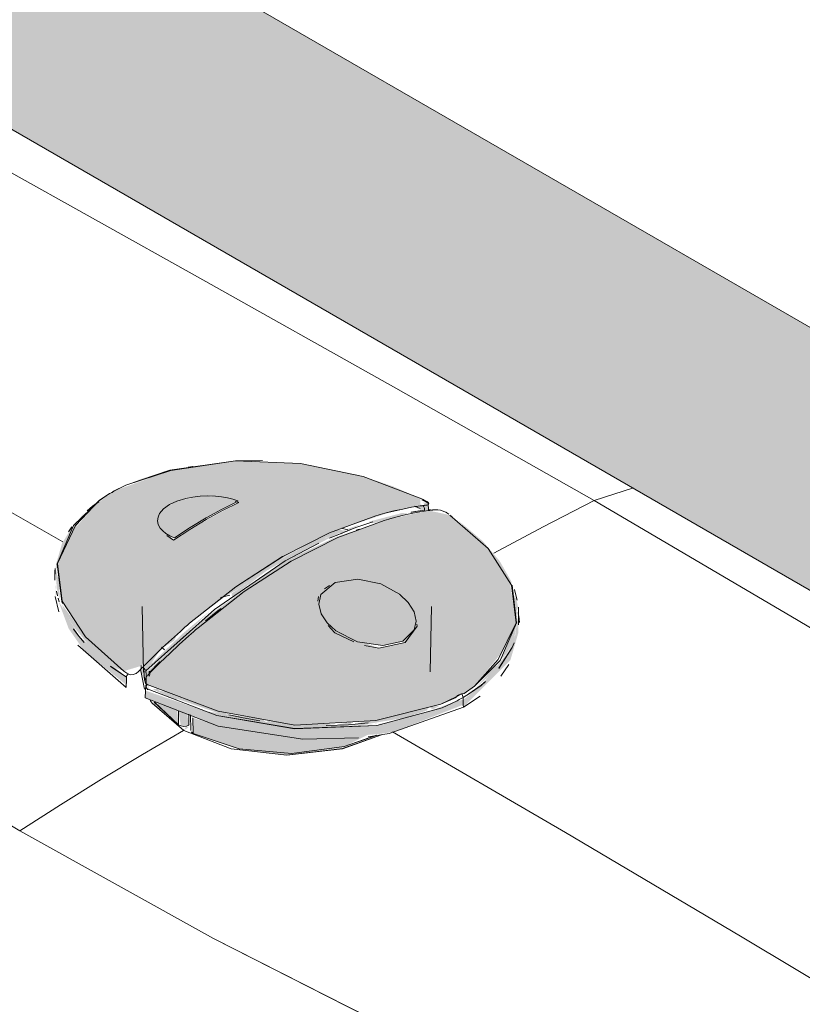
# Model space of a CAD drawing. Header units: millimetres. Extents: x -5352 to 6018, y -8027 to 2580.
# Tile 44 of 82: x 4816 to 4926, y -6013 to -5875. Entities that reach past the tile are written whole.
import ezdxf

# ---------------------------------------------------------------- set-up
doc = ezdxf.new("R2010")
doc.units = ezdxf.units.MM
doc.layers.add('A-WALL-PATT', color=7, linetype='Continuous', lineweight=5)
doc.layers.add('P-SANR-FIXT', color=7, linetype='Continuous', lineweight=5)

# ---------------------------------------------------------------- blocks, each defined once
blk = doc.blocks.new('BARRA DE APOIO EM AÇO INOX 70cm - 2310_E_070_BR_Branco-V2-ISO_BANHEIRO')
at = {"layer": 'P-SANR-FIXT', "true_color": 0xf4f4f4}
for points in [[(6705.07, -6003.57), (6705.93, -5998.07), (6708.39, -5992.42), (6712.06, -5987.47), (6716.39, -5983.97), (6720.72, -5982.47), (6723.77, -5982.82), (6298.71, -5737.41), (6295.04, -5736.7), (6290.71, -5738.21), (6286.38, -5741.7), (6282.71, -5746.65), (6280.25, -5752.31), (6279.39, -5757.8), (6702.21, -6001.92)], [(6708.39, -6010.89), (6705.93, -6008.07), (6705.07, -6003.57), (6279.39, -5757.8), (6280.25, -5762.31), (6282.71, -5765.13), (6706.31, -6009.69)]]:
    blk.add_hatch(color=7, dxfattribs=at).paths.add_polyline_path(points)
at = {"layer": 'P-SANR-FIXT'}
for p, q in [((6724.39, -5983.18), (6298.71, -5737.41)), ((6282.71, -5765.13), (6708.39, -6010.89))]:
    blk.add_line(p, q, dxfattribs=at)
blk = doc.blocks.new('Deca_Caixa acoplada com acionamento Duo_Cx_ Acoplada Univ_ Compet_CDC_00F - CDC_00F_17_Branco-2802808-ISO_BANHEIRO')
at = {"layer": 'P-SANR-FIXT', "true_color": 0xf4f4f4}
h = blk.add_hatch(color=7, dxfattribs=at)
h.paths.add_polyline_path([(6514.99, -5966.22), (6518, -5965.32), (6524.24, -5959.49), (6533.02, -5952.91), (6539.33, -5949.11), (6545.38, -5946.24), (6552.93, -5943.72), (6556.63, -5943.02), (6556.63, -5941.96), (6548.54, -5938.88), (6539.83, -5937.06), (6530.7, -5936.67), (6521.58, -5938.06), (6513.56, -5940.93), (6510.78, -5943.05), (6507.83, -5946.58), (6505.67, -5951.12), (6506.33, -5956.39), (6509.63, -5961.41), (6512.64, -5964.11)])
h.paths.add_polyline_path([(6521.98, -5947.83), (6519.77, -5944.81), (6520.02, -5944.07), (6521.41, -5942.83), (6523.73, -5941.95), (6526.81, -5941.61), (6530.32, -5942.08), (6531.02, -5942.59), (6524.27, -5946.32), (6522.49, -5947.49)])
h = blk.add_hatch(color=7, dxfattribs=at)
h.paths.add_polyline_path([(6556.75, -5942), (6552.74, -5940.24), (6547.95, -5938.67), (6541.04, -5937.25), (6544.23, -5937.98), (6550.48, -5939.61), (6556.63, -5941.96)])
h.paths.add_polyline_path([(6516.41, -5939.72), (6524.02, -5937.62), (6520.75, -5938.15), (6517.11, -5939.34)])
h.paths.add_polyline_path([(6536.46, -5936.91), (6532.76, -5936.68), (6535.26, -5936.86)])
for points in [[(6522.1, -5947.49), (6528.81, -5943.45), (6531.02, -5942.32), (6528.73, -5941.74), (6525.74, -5941.65), (6522.45, -5942.34), (6520.59, -5943.4), (6519.8, -5944.58), (6519.84, -5945.62), (6520.92, -5946.87), (6521.47, -5947.2)], [(6551.37, -5962.64), (6554.17, -5961.99), (6555.8, -5960.44), (6556.07, -5959.22), (6555.77, -5957.87), (6554.96, -5956.57), (6553.15, -5955.09), (6551.08, -5953.97), (6547.89, -5953.29), (6544.67, -5953.76), (6542.68, -5955.47), (6542.4, -5956.81), (6542.74, -5958.16), (6543.57, -5959.42), (6544.78, -5960.55), (6548.54, -5962.22)], [(6546.51, -5961.52), (6546.31, -5961.33), (6544.45, -5960.55), (6544.78, -5960.92), (6546.31, -5961.45)], [(6518.56, -5967.13), (6518.84, -5966.31), (6518.57, -5966.92)], [(6540.13, -5975.76), (6550.56, -5975.09), (6553.01, -5974.72), (6562.69, -5970.94), (6562.67, -5970.26), (6561.84, -5970.37), (6557.91, -5971.87), (6550.56, -5973.88), (6537.32, -5974.03), (6526.47, -5971.86), (6518.04, -5968.96), (6518.04, -5970.01), (6528.25, -5973.93), (6538.98, -5975.59)]]:
    blk.add_hatch(color=7, dxfattribs=at).paths.add_polyline_path(points)
h = blk.add_hatch(color=7, dxfattribs=at)
h.paths.add_polyline_path([(6557.23, -5943.76), (6557.8, -5943.62), (6557.77, -5942.96), (6556.67, -5942.84), (6556.56, -5943.03), (6555.8, -5943.21), (6557.23, -5943.66)])
h.paths.add_polyline_path([(6557.77, -5942.96), (6557.75, -5942.63), (6556.86, -5942.53)])
h = blk.add_hatch(color=7, dxfattribs=at)
h.paths.add_polyline_path([(6514.99, -5966.22), (6509.18, -5960.72), (6506.33, -5956.89), (6506.57, -5957.66), (6507.98, -5960.03), (6510.08, -5962.55), (6513.29, -5965.32), (6513.97, -5965.81)])
h.paths.add_polyline_path([(6505.97, -5956.18), (6505.95, -5953.76), (6505.4, -5951.84), (6505.58, -5954.6)])
h.paths.add_polyline_path([(6505.4, -5951.84), (6505.74, -5951.72), (6505.72, -5951.02), (6508.71, -5945.24), (6509.42, -5944), (6507.68, -5946.09), (6506.32, -5948.27), (6505.5, -5951.12)])
h = blk.add_hatch(color=7, dxfattribs=at)
h.paths.add_polyline_path([(6518.03, -5966.06), (6521.47, -5963.18), (6527.2, -5957.67), (6523.22, -5960.99), (6518.56, -5965.46)])
h.paths.add_polyline_path([(6520.45, -5962.92), (6522.04, -5961.98), (6522.41, -5961.28), (6521.47, -5961.97)])
h.paths.add_polyline_path([(6530.21, -5955.84), (6535, -5952.16), (6530.12, -5955.31)])
h.paths.add_polyline_path([(6532.38, -5953.33), (6533.41, -5952.91), (6533.02, -5952.91)])
h.paths.add_polyline_path([(6543.88, -5947.81), (6543.88, -5947.81), (6543.96, -5947.66)])
h.paths.add_polyline_path([(6538.91, -5950.16), (6545.55, -5946.65), (6542.36, -5947.92), (6539.89, -5949.3), (6538.49, -5950.08)])
h.paths.add_polyline_path([(6546.37, -5946.64), (6548.17, -5945.6), (6546.3, -5946.29)])
h.paths.add_polyline_path([(6550.02, -5945.44), (6554.95, -5944.1), (6554.11, -5944), (6549.41, -5945.23), (6550.02, -5945.44)])
h.paths.add_polyline_path([(6555.11, -5944.15), (6557.24, -5943.42), (6555.28, -5943.85), (6555.14, -5944.1)])
h = blk.add_hatch(color=7, dxfattribs=at)
h.paths.add_polyline_path([(6539.04, -5973.8), (6550.42, -5973.14), (6559.53, -5970.84), (6562.83, -5969.35), (6564.26, -5968.34), (6568.07, -5963.62), (6570.13, -5959.42), (6569.22, -5953.75), (6566.02, -5948.87), (6560.77, -5944.29), (6557.81, -5943.66), (6551.88, -5944.96), (6547.99, -5946.37), (6542.57, -5948.71), (6538.49, -5950.78), (6531.91, -5955.04), (6522.78, -5962.49), (6518.81, -5966.34), (6518.26, -5968.11), (6528.53, -5971.89), (6536.35, -5973.31)])
h.paths.add_polyline_path([(6550.82, -5963.01), (6544.45, -5960.55), (6543.13, -5958.76), (6542.68, -5957.9), (6542.4, -5956.17), (6544.67, -5953.76), (6548.54, -5953.43), (6552.02, -5954.48), (6553.91, -5955.58), (6555.69, -5957.74), (6555.99, -5958.87), (6556.07, -5960.09), (6554.17, -5962.28), (6551.37, -5962.89)])
h = blk.add_hatch(color=7, dxfattribs=at)
h.paths.add_polyline_path([(6564.63, -5968.39), (6566.82, -5966.45), (6567.81, -5965.29), (6566.97, -5965.64), (6564.66, -5968.34)])
h.paths.add_polyline_path([(6567.87, -5964.74), (6568.88, -5963.62), (6569.84, -5961.71), (6570.17, -5959.43), (6567.94, -5964.59)])
h.paths.add_polyline_path([(6570.1, -5959.15), (6570.23, -5958.11), (6570.13, -5957.83), (6570.38, -5957.24), (6570.13, -5956.01), (6569.69, -5955.48), (6570.02, -5958.51)])
h.paths.add_polyline_path([(6569.45, -5954.11), (6569.43, -5953.61), (6567.82, -5950.79), (6565.45, -5947.99), (6562.07, -5945.12), (6563.35, -5946.52), (6566.72, -5949.86), (6569.22, -5953.75)])
h = blk.add_hatch(color=7, dxfattribs=at)
h.paths.add_polyline_path([(6522.69, -5973.78), (6522.48, -5971.71), (6519.6, -5970.7), (6522.29, -5973.38)])
h.paths.add_polyline_path([(6522.65, -5970.38), (6522.65, -5970.29), (6521.47, -5969.36), (6521.12, -5969.18), (6520, -5968.96), (6520.07, -5969.27), (6522.29, -5970.24)])
h.paths.add_polyline_path([(6518.12, -5966.99), (6518.36, -5965.98), (6518.96, -5965.01), (6520.05, -5963.31), (6517.8, -5965.75), (6518.12, -5966.98)])
h.paths.add_polyline_path([(6528.7, -5955.99), (6530.73, -5954.87), (6535.2, -5952.04), (6543.33, -5947.49), (6545.44, -5946.79), (6545.55, -5947.03), (6546.27, -5946.48), (6545.07, -5946.36), (6541.4, -5948.06), (6534.49, -5951.96), (6528.76, -5955.94)])
h = blk.add_hatch(color=7, dxfattribs=at)
h.paths.add_polyline_path([(6524.67, -5960.56), (6524.94, -5960.56), (6524.77, -5960.5)])
h.paths.add_polyline_path([(6518.14, -5968.18), (6518.33, -5967.89), (6519.34, -5965.75), (6530.28, -5956.31), (6535, -5953.04), (6538.49, -5950.78), (6548.07, -5946.29), (6544.67, -5947.44), (6537.61, -5950.78), (6526.09, -5959), (6518.11, -5966.44), (6518.14, -5967.89)])
h = blk.add_hatch(color=7, dxfattribs=at)
h.paths.add_polyline_path([(6515.35, -5968.5), (6515.35, -5968.15), (6514.94, -5968.15)])
h.paths.add_polyline_path([(6515.35, -5968.15), (6515.36, -5967.08), (6508.64, -5961.23), (6505.73, -5956.18), (6507.26, -5960.26), (6509.38, -5963.32), (6514.9, -5967.8)])
h.paths.add_polyline_path([(6505.35, -5955.72), (6505.44, -5953.76), (6505.33, -5955.03)])
h.paths.add_polyline_path([(6505.87, -5953.08), (6505.76, -5951.83), (6505.81, -5952.6)])
h = blk.add_hatch(color=7, dxfattribs=at)
h.paths.add_polyline_path([(6569.53, -5962.92), (6569.37, -5963.79), (6569.39, -5963.62)])
h.paths.add_polyline_path([(6562.7, -5971.29), (6569.3, -5964.69), (6570.42, -5960.82), (6570.46, -5957.98), (6570.13, -5957.83), (6570.23, -5958.11), (6570.42, -5958.45), (6570.18, -5959.58), (6569.97, -5961.24), (6568.96, -5963.62), (6565.19, -5968.22), (6562.67, -5970.26), (6562.69, -5970.94)])
h = blk.add_hatch(color=7, dxfattribs=at)
h.paths.add_polyline_path([(6523.4, -5961.69), (6524.64, -5960.71), (6524.44, -5960.76), (6523.86, -5961.28)])
h.paths.add_polyline_path([(6524.67, -5960.56), (6525.94, -5959.73), (6525.42, -5959.92), (6524.77, -5960.47)])
h = blk.add_hatch(color=7, dxfattribs=at)
h.paths.add_polyline_path([(6538.62, -5977.79), (6545.99, -5976.8), (6549.24, -5975.17), (6538.62, -5975.53), (6527.32, -5973.57), (6524.69, -5972.79), (6524.74, -5974.96), (6531.22, -5977.13), (6537.9, -5977.72)])
h.paths.add_polyline_path([(6534.19, -5974.85), (6531.18, -5974.19), (6533.65, -5974.73)])
h.paths.add_polyline_path([(6538.98, -5974.31), (6551.82, -5973.53), (6550.02, -5973.66), (6547.17, -5973.88), (6546.91, -5973.68), (6547.01, -5973.33), (6545.15, -5973.72), (6545.15, -5974.07), (6535.63, -5973.31), (6535.47, -5973.15), (6534.96, -5973.39), (6534.79, -5973.43), (6534.26, -5973.11), (6534.45, -5972.96), (6526.47, -5971.86), (6528.91, -5972.61), (6538.61, -5974.25)])
h.paths.add_polyline_path([(6532.72, -5973.11), (6533, -5972.86), (6532.9, -5973.07)])
h.paths.add_polyline_path([(6555.46, -5960.92), (6556.07, -5959.67), (6555.92, -5959.91), (6555.38, -5960.84)])
h = blk.add_hatch(color=7, dxfattribs=at)
h.paths.add_polyline_path([(6523.41, -5974.55), (6519.43, -5970.55), (6518.96, -5970.7), (6523.31, -5974.46)])
h.paths.add_polyline_path([(6523.41, -5974.55), (6524.1, -5974.11), (6523.78, -5973.98), (6523.41, -5974.54)])
h.paths.add_polyline_path([(6537.9, -5978.02), (6546.49, -5976.83), (6545.93, -5976.83), (6538.59, -5977.78), (6531.1, -5977.1), (6533.07, -5977.46), (6535.91, -5977.79)])
h.paths.add_polyline_path([(6518.6, -5968.82), (6517.6, -5965.6), (6517.49, -5966.44), (6518.57, -5968.81)])
h = blk.add_hatch(color=7, dxfattribs=at)
h.paths.add_polyline_path([(6545.15, -5974.07), (6546.17, -5973.93), (6542.79, -5973.58), (6538.16, -5973.64), (6535.63, -5973.31), (6535.85, -5973.7), (6542.29, -5974), (6544.72, -5974.05)])
h.paths.add_polyline_path([(6547.49, -5973.94), (6554.67, -5972.74), (6557.55, -5971.75), (6557.87, -5971.26), (6546.77, -5973.79)])
h.paths.add_polyline_path([(6535.03, -5973.46), (6534.52, -5972.97), (6533.88, -5973.32), (6535, -5973.46)])
h.paths.add_polyline_path([(6532.72, -5973.11), (6533, -5972.86), (6531.88, -5972.82)])
h.paths.add_polyline_path([(6529.02, -5972.28), (6529.92, -5972.14), (6526.47, -5971.17), (6521.47, -5969.36), (6520.98, -5969.58), (6528.26, -5972.13), (6528.53, -5972.18)])
h.paths.add_polyline_path([(6558.35, -5971.59), (6559.35, -5971.11), (6557.95, -5971.24)])
h.paths.add_polyline_path([(6520.07, -5969.27), (6519.83, -5968.7), (6519.08, -5968.76), (6519.95, -5969.21)])
h = blk.add_hatch(color=7, dxfattribs=at)
h.paths.add_polyline_path([(6523.41, -5973.98), (6524.15, -5973.81), (6523.91, -5972.27), (6522.67, -5971.79), (6523.01, -5973.92), (6523.31, -5973.96)])
h.paths.add_polyline_path([(6524.12, -5970.95), (6523.81, -5970.74), (6524, -5970.9)])
h = blk.add_hatch(color=7, dxfattribs=at)
h.paths.add_polyline_path([(6524.15, -5973.81), (6524.38, -5973.68), (6524.15, -5973.8)])
h.paths.add_polyline_path([(6524.45, -5973.64), (6524.49, -5973.28), (6524.46, -5973.46)])
at = {"layer": 'P-SANR-FIXT'}
for p, q in [((6524.63, -5937.47), (6524.06, -5937.57)), ((6524.14, -5937.56), (6524.71, -5937.47)), ((6586.62, -5940.46), (6581.05, -5942.23)), ((6581.05, -5942.23), (6586.62, -5940.46)), ((6513.38, -5941.12), (6513.29, -5941.13)), ((6513.29, -5941.12), (6513.38, -5941.12)), ((6530.65, -5942.39), (6531.17, -5942.52)), ((6555.41, -5943.21), (6554.17, -5943.45)), ((6556.63, -5943.02), (6555.41, -5943.21)), ((6556.61, -5943.38), (6555.88, -5943.03)), ((6557.75, -5942.63), (6556.88, -5942.18)), ((6556.88, -5942.18), (6557.75, -5942.63)), ((6506.44, -5948.07), (6499.22, -5943.95)), ((6550.38, -5944.41), (6543.9, -5946.79)), ((6552.93, -5943.73), (6551.68, -5944.04)), ((6554.17, -5943.45), (6552.93, -5943.73)), ((6555.35, -5944.1), (6556.58, -5943.86)), ((6557.23, -5943.62), (6555.38, -5943.91)), ((6555.39, -5943.91), (6557.23, -5943.62)), ((6556.58, -5943.86), (6557.81, -5943.66)), ((6557.9, -5943.6), (6557.83, -5943.64)), ((6560.81, -5944.29), (6561.09, -5944.48)), ((6507.22, -5946.63), (6507.7, -5945.97)), ((6507.69, -5945.98), (6507.22, -5946.63)), ((6549.98, -5945.25), (6547.61, -5946.05)), ((6521.98, -5947.83), (6521.02, -5947.16)), ((6543.9, -5946.79), (6537.32, -5950.14)), ((6547.61, -5946.05), (6543.9, -5947.56)), ((6545.54, -5946.14), (6546.47, -5946.37)), ((6547.65, -5946.45), (6548.07, -5946.29)), ((6548.08, -5946.29), (6547.66, -5946.44)), ((6537.31, -5950.14), (6530.73, -5954.39)), ((6538.49, -5950.77), (6538.13, -5950.98)), ((6538.13, -5950.98), (6538.49, -5950.77)), ((6505.31, -5953.42), (6505.34, -5951.82)), ((6505.32, -5952.02), (6505.32, -5953.43)), ((6543.18, -5954.66), (6543.91, -5954.19)), ((6505.53, -5955.01), (6505.67, -5955.61)), ((6505.68, -5955.66), (6505.53, -5955.03)), ((6530.73, -5954.39), (6524.24, -5959.5)), ((6529.87, -5955.53), (6528.58, -5955.88)), ((6528.6, -5955.88), (6529.87, -5955.53)), ((6569.86, -5954.76), (6570.27, -5956.24)), ((6570.27, -5956.25), (6569.87, -5954.78)), ((6505.35, -5955.72), (6505.89, -5957.89)), ((6505.78, -5955.98), (6505.93, -5956.48)), ((6505.93, -5956.48), (6505.78, -5956)), ((6542.24, -5956.38), (6542.33, -5955.75)), ((6517.59, -5957.15), (6517.78, -5966.32)), ((6558.02, -5966.32), (6558.21, -5957.12)), ((6570.46, -5959.48), (6570.43, -5957.23)), ((6570.43, -5957.23), (6570.44, -5959.7)), ((6544.62, -5960.86), (6543.72, -5959.79)), ((6570.56, -5959.39), (6570.48, -5958.45)), ((6522.94, -5960.63), (6521.69, -5961.76)), ((6547.29, -5962.11), (6544.62, -5960.86)), ((6508.53, -5962.57), (6515.35, -5968.5)), ((6521.69, -5961.76), (6520.45, -5962.92)), ((6522.78, -5962.49), (6524.12, -5961.28)), ((6520.7, -5963.24), (6520.31, -5962.87)), ((6518.57, -5966.44), (6520.1, -5964.92)), ((6520.08, -5964.93), (6518.57, -5966.44)), ((6518.81, -5966.34), (6520.12, -5965.03)), ((6567.95, -5966.93), (6569.08, -5965.28)), ((6515.37, -5967.09), (6513.12, -5965.54)), ((6513.14, -5965.55), (6515.37, -5967.09)), ((6517.87, -5967.2), (6517.8, -5965.75)), ((6517.8, -5965.75), (6517.91, -5967.47)), ((6518.57, -5966.92), (6518.57, -5966.44)), ((6518.05, -5968.61), (6528.07, -5972.47)), ((6518.08, -5968.17), (6518.31, -5968.83)), ((6518.33, -5968.86), (6518.13, -5968.31)), ((6522.69, -5973.78), (6519.28, -5970.58)), ((6519.29, -5970.59), (6522.69, -5973.78)), ((6562.7, -5971.29), (6565.05, -5969.73)), ((6522.67, -5971.79), (6522.69, -5973.78)), ((6522.69, -5973.78), (6522.67, -5971.79)), ((6550.56, -5973.86), (6559.73, -5971.37)), ((6524.13, -5972.28), (6524.15, -5973.81)), ((6524.15, -5973.81), (6524.13, -5972.28)), ((6524.35, -5972.38), (6524.39, -5974.53)), ((6524.69, -5972.79), (6524.74, -5974.96)), ((6524.74, -5974.96), (6524.69, -5972.79)), ((6528.07, -5972.47), (6538.98, -5974.3)), ((6523.4, -5974.55), (6517.64, -5977.93)), ((6517.64, -5977.93), (6523.4, -5974.55)), ((6524.39, -5974.53), (6524.39, -5974.55)), ((6524.49, -5974.77), (6524.74, -5974.96)), ((6524.74, -5974.96), (6524.49, -5974.78)), ((6539, -5974.3), (6550.56, -5973.87)), ((6577.03, -5988.88), (6552.74, -5974.75)), ((6517.64, -5977.93), (6511.88, -5981.41)), ((6511.88, -5981.41), (6517.64, -5977.93)), ((6506.12, -5984.98), (6511.88, -5981.41)), ((6500.37, -5988.66), (6506.12, -5984.98)), ((6500.37, -5988.66), (6527.58, -6003.78)), ((6527.58, -6003.78), (6555.91, -6018.16))]:
    blk.add_line(p, q, dxfattribs=at)
for points in [[(6469.55, -5879.83, 0), (6497.49, -5895.27, 0), (6525.37, -5910.83, 0), (6553.2, -5926.47, 0), (6581.05, -5942.23, 0)], [(6581.05, -5942.23, 0), (6553.2, -5926.47, 0), (6525.37, -5910.83, 0), (6497.49, -5895.28, 0), (6469.55, -5879.83, 0)], [(6424.9, -5902.71, 0), (6449.64, -5916.22, 0), (6474.62, -5930.08, 0), (6499.22, -5943.95, 0), (6506.44, -5948.07, 0)], [(6500.37, -5988.66, 0), (6474.52, -5973.14, 0), (6449.98, -5957, 0), (6426.78, -5940.24, 0), (6405.05, -5922.97, 0)], [(6513.38, -5941.12, 0), (6513.58, -5940.96, 0), (6515.28, -5940.1, 0), (6521.46, -5937.98, 0), (6530.7, -5936.68, 0), (6534.49, -5936.65, 0)], [(6556.86, -5942.04, 0), (6548.62, -5938.9, 0), (6539.83, -5937.06, 0), (6530.7, -5936.67, 0), (6521.58, -5938.06, 0), (6515.27, -5940.09, 0), (6513.56, -5940.93, 0), (6513.38, -5941.12, 0)], [(6506.38, -5956.73, 0), (6506.27, -5956.43, 0), (6505.63, -5951.14, 0), (6507.93, -5945.78, 0), (6511.56, -5942.25, 0), (6513, -5941.29, 0), (6513.38, -5941.12, 0)], [(6513.38, -5941.12, 0), (6512.98, -5941.27, 0), (6511.55, -5942.24, 0), (6508.21, -5945.77, 0), (6505.67, -5951.12, 0), (6506.33, -5956.39, 0), (6509.63, -5961.41, 0), (6514.99, -5966.22, 0)], [(6527.86, -5941.65, 0), (6526.81, -5941.61, 0), (6525.74, -5941.65, 0), (6524.7, -5941.77, 0), (6523.73, -5941.95, 0)], [(6531.02, -5942.32, 0), (6530.32, -5942.08, 0), (6529.56, -5941.89, 0), (6528.73, -5941.74, 0), (6527.86, -5941.65, 0)], [(6511.47, -5942.42, 0), (6510.62, -5943.05, 0), (6509.83, -5943.7, 0)], [(6509.85, -5943.69, 0), (6510.62, -5943.05, 0), (6511.43, -5942.46, 0)], [(6523.73, -5941.95, 0), (6522.45, -5942.34, 0), (6521.41, -5942.83, 0), (6520.59, -5943.4, 0), (6520.02, -5944.07, 0)], [(6531.17, -5942.52, 0), (6528.87, -5943.67, 0), (6526.57, -5944.93, 0), (6524.27, -5946.32, 0), (6521.98, -5947.83, 0)], [(6522.1, -5947.49, 0), (6524.34, -5946.03, 0), (6526.57, -5944.69, 0), (6528.81, -5943.45, 0), (6531.04, -5942.33, 0)], [(6551.68, -5944.04, 0), (6552.93, -5943.72, 0), (6554.17, -5943.45, 0), (6555.41, -5943.21, 0), (6556.63, -5943.02, 0)], [(6556.63, -5943.02, 0), (6556.72, -5943, 0), (6556.81, -5942.99, 0), (6556.9, -5942.98, 0), (6556.99, -5942.96, 0)], [(6556.99, -5942.96, 0), (6556.9, -5942.98, 0), (6556.81, -5942.99, 0), (6556.72, -5943, 0), (6556.63, -5943.02, 0)], [(6557.54, -5942.39, 0), (6557.37, -5942.31, 0), (6557.2, -5942.22, 0), (6557.03, -5942.13, 0), (6556.86, -5942.04, 0)], [(6556.86, -5942.04, 0), (6557.03, -5942.13, 0), (6557.2, -5942.22, 0), (6557.37, -5942.31, 0), (6557.54, -5942.39, 0)], [(6556.99, -5942.96, 0), (6557.08, -5942.95, 0), (6557.17, -5942.94, 0), (6557.24, -5942.93, 0), (6557.31, -5942.92, 0)], [(6557.2, -5943.23, 0), (6557.16, -5943.14, 0), (6557.11, -5943.07, 0), (6557.06, -5943.01, 0), (6556.99, -5942.96, 0)], [(6557.23, -5943.62, 0), (6557.24, -5943.52, 0), (6557.24, -5943.42, 0), (6557.23, -5943.32, 0), (6557.2, -5943.23, 0)], [(6557.31, -5942.92, 0), (6557.37, -5942.91, 0), (6557.43, -5942.91, 0), (6557.5, -5942.9, 0), (6557.56, -5942.89, 0)], [(6557.56, -5942.89, 0), (6557.79, -5942.82, 0), (6557.86, -5942.7, 0), (6557.78, -5942.55, 0), (6557.54, -5942.39, 0)], [(6557.54, -5942.39, 0), (6557.62, -5942.4, 0), (6557.69, -5942.44, 0), (6557.73, -5942.52, 0), (6557.75, -5942.63, 0)], [(6557.75, -5942.63, 0), (6557.77, -5942.96, 0), (6557.78, -5943.3, 0), (6557.8, -5943.64, 0)], [(6581.05, -5942.23, 0), (6573.9, -5945.94, 0), (6566.97, -5949.65, 0)], [(6566.97, -5949.65, 0), (6573.9, -5945.94, 0), (6581.05, -5942.23, 0)], [(6581.05, -5942.23, 0), (6608.71, -5958.51, 0), (6636.26, -5974.86, 0), (6663.76, -5991.27, 0), (6691.16, -6007.78, 0)], [(6636.26, -5974.86, 0), (6608.71, -5958.51, 0), (6581.05, -5942.23, 0)], [(6520.02, -5944.07, 0), (6519.8, -5944.58, 0), (6519.73, -5945.1, 0), (6519.84, -5945.62, 0), (6520.12, -5946.12, 0)], [(6524.24, -5959.49, 0), (6530.73, -5954.39, 0), (6537.32, -5950.13, 0), (6543.9, -5946.79, 0), (6550.38, -5944.4, 0)], [(6550.38, -5944.4, 0), (6550.71, -5944.31, 0), (6551.03, -5944.22, 0), (6551.36, -5944.13, 0), (6551.68, -5944.04, 0)], [(6551.68, -5944.04, 0), (6551.36, -5944.13, 0), (6551.03, -5944.22, 0), (6550.71, -5944.31, 0), (6550.38, -5944.41, 0)], [(6557.81, -5943.66, 0), (6556.58, -5943.86, 0), (6555.35, -5944.1, 0), (6554.11, -5944.37, 0), (6552.86, -5944.69, 0)], [(6552.86, -5944.69, 0), (6554.11, -5944.37, 0), (6555.35, -5944.1, 0)], [(6558.17, -5943.61, 0), (6558.08, -5943.62, 0), (6557.99, -5943.64, 0), (6557.9, -5943.65, 0), (6557.81, -5943.66, 0)], [(6557.81, -5943.66, 0), (6557.9, -5943.65, 0), (6557.99, -5943.64, 0), (6558.08, -5943.62, 0), (6558.17, -5943.61, 0)], [(6558.17, -5943.61, 0), (6558.1, -5943.58, 0), (6558.03, -5943.57, 0), (6557.96, -5943.58, 0), (6557.9, -5943.6, 0)], [(6558.49, -5943.57, 0), (6558.42, -5943.58, 0), (6558.34, -5943.59, 0), (6558.26, -5943.6, 0), (6558.17, -5943.61, 0)], [(6558.75, -5943.54, 0), (6558.68, -5943.55, 0), (6558.61, -5943.56, 0), (6558.55, -5943.56, 0), (6558.49, -5943.57, 0)], [(6560.2, -5943.9, 0), (6559.88, -5943.74, 0), (6559.49, -5943.61, 0), (6559.09, -5943.54, 0), (6558.75, -5943.54, 0)], [(6560.41, -5944.04, 0), (6560.37, -5943.96, 0), (6560.29, -5943.91, 0), (6560.2, -5943.9, 0)], [(6560.2, -5943.9, 0), (6560.36, -5944, 0), (6560.51, -5944.1, 0), (6560.66, -5944.19, 0)], [(6560.66, -5944.19, 0), (6560.51, -5944.1, 0), (6560.36, -5944, 0), (6560.2, -5943.9, 0)], [(6562.42, -5969.4, 0), (6562.83, -5969.35, 0), (6564.26, -5968.34, 0), (6567.59, -5964.59, 0), (6570.13, -5959.42, 0), (6569.47, -5954.14, 0), (6566.17, -5949, 0), (6560.81, -5944.29, 0)], [(6551.56, -5945.05, 0), (6545.07, -5947.44, 0), (6538.49, -5950.78, 0), (6531.91, -5955.04, 0), (6525.42, -5960.14, 0)], [(6525.42, -5960.14, 0), (6531.91, -5955.04, 0), (6538.49, -5950.78, 0), (6545.07, -5947.44, 0), (6551.56, -5945.05, 0)], [(6544.95, -5947.1, 0), (6547.61, -5946.05, 0), (6549.99, -5945.25, 0)], [(6552.86, -5944.69, 0), (6552.53, -5944.77, 0), (6552.21, -5944.86, 0), (6551.88, -5944.96, 0), (6551.56, -5945.05, 0)], [(6551.56, -5945.05, 0), (6551.88, -5944.96, 0), (6552.21, -5944.86, 0), (6552.54, -5944.77, 0), (6552.86, -5944.69, 0)], [(6520.12, -5946.12, 0), (6520.47, -5946.51, 0), (6520.92, -5946.87, 0), (6521.46, -5947.2, 0), (6522.09, -5947.48, 0)], [(6518.11, -5966.2, 0), (6527.72, -5957.54, 0), (6537.67, -5950.74, 0), (6542.38, -5948.26, 0)], [(6542.38, -5948.26, 0), (6537.67, -5950.74, 0), (6527.72, -5957.54, 0), (6518.11, -5966.2, 0)], [(6553.72, -5955.4, 0), (6551.08, -5953.97, 0), (6547.89, -5953.29, 0), (6544.67, -5953.76, 0), (6542.68, -5955.47, 0)], [(6569.53, -5954.16, 0), (6570.17, -5959.43, 0), (6567.87, -5964.74, 0), (6564.25, -5968.34, 0), (6562.8, -5969.35, 0), (6562.42, -5969.4, 0)], [(6542.68, -5955.47, 0), (6542.4, -5956.81, 0), (6542.74, -5958.16, 0), (6543.57, -5959.42, 0), (6544.78, -5960.55, 0)], [(6555.8, -5960.44, 0), (6556.07, -5959.22, 0), (6555.77, -5957.87, 0), (6554.96, -5956.57, 0), (6553.72, -5955.4, 0)], [(6528.65, -5957.41, 0), (6528.19, -5957.77, 0), (6526.46, -5959.17, 0)], [(6526.47, -5959.16, 0), (6528.19, -5957.77, 0), (6528.65, -5957.41, 0)], [(6522.94, -5960.63, 0), (6523.27, -5960.34, 0), (6523.59, -5960.06, 0), (6523.92, -5959.78, 0), (6524.24, -5959.49, 0)], [(6524.24, -5959.5, 0), (6523.92, -5959.78, 0), (6523.59, -5960.06, 0), (6523.27, -5960.34, 0), (6522.94, -5960.63, 0)], [(6556.18, -5959.62, 0), (6556.2, -5959.91, 0), (6554.51, -5962.21, 0), (6550.82, -5963.01, 0), (6548.83, -5962.61, 0)], [(6509.43, -5962.19, 0), (6508.68, -5961.31, 0), (6507.91, -5960.28, 0)], [(6507.93, -5960.31, 0), (6508.68, -5961.31, 0), (6509.43, -5962.18, 0)], [(6518, -5965.32, 0), (6519.22, -5964.11, 0), (6520.45, -5962.92, 0), (6521.69, -5961.76, 0), (6522.94, -5960.63, 0)], [(6525.42, -5960.14, 0), (6525.09, -5960.42, 0), (6524.77, -5960.71, 0), (6524.44, -5960.99, 0), (6524.12, -5961.28, 0)], [(6524.12, -5961.28, 0), (6524.44, -5960.99, 0), (6524.77, -5960.71, 0), (6525.09, -5960.42, 0), (6525.42, -5960.14, 0)], [(6544.78, -5960.55, 0), (6547.84, -5962.12, 0), (6551.37, -5962.64, 0), (6554.17, -5961.99, 0), (6555.8, -5960.44, 0)], [(6524.12, -5961.28, 0), (6522.78, -5962.49, 0), (6521.44, -5963.74, 0), (6520.12, -5965.03, 0), (6518.81, -5966.34, 0)], [(6520.12, -5965.03, 0), (6521.44, -5963.74, 0), (6522.78, -5962.5, 0)], [(6567.68, -5965.82, 0), (6569.54, -5962.9, 0), (6569.81, -5962.25, 0)], [(6569.81, -5962.26, 0), (6569.53, -5962.92, 0), (6567.68, -5965.83, 0)], [(6520.45, -5962.92, 0), (6519.22, -5964.11, 0), (6518, -5965.32, 0)], [(6517.63, -5965.69, 0), (6517.72, -5965.6, 0), (6517.81, -5965.51, 0), (6517.9, -5965.41, 0), (6518, -5965.32, 0)], [(6518, -5965.32, 0), (6517.9, -5965.41, 0), (6517.81, -5965.51, 0), (6517.72, -5965.6, 0), (6517.63, -5965.69, 0)], [(6514.99, -5966.22, 0), (6515.14, -5966.31, 0), (6515.29, -5966.41, 0), (6515.44, -5966.51, 0), (6515.6, -5966.61, 0)], [(6515.6, -5966.61, 0), (6515.44, -5966.51, 0), (6515.29, -5966.41, 0), (6515.14, -5966.31, 0), (6514.99, -5966.22, 0)], [(6515.37, -5967.09, 0), (6515.39, -5966.97, 0), (6515.44, -5966.84, 0), (6515.51, -5966.72, 0), (6515.6, -5966.61, 0)], [(6515.6, -5966.61, 0), (6515.92, -5966.72, 0), (6516.31, -5966.69, 0), (6516.71, -5966.54, 0), (6517.05, -5966.28, 0)], [(6517.05, -5966.28, 0), (6517.12, -5966.21, 0), (6517.19, -5966.14, 0), (6517.25, -5966.07, 0), (6517.31, -5966.02, 0)], [(6517.31, -5966.02, 0), (6517.38, -5965.95, 0), (6517.46, -5965.87, 0), (6517.54, -5965.78, 0), (6517.63, -5965.69, 0)], [(6517.45, -5965.41, 0), (6517.4, -5966.18, 0), (6517.9, -5968.74, 0)], [(6517.9, -5968.74, 0), (6517.4, -5966.18, 0), (6517.45, -5965.41, 0)], [(6517.63, -5965.69, 0), (6517.7, -5965.74, 0), (6517.77, -5965.79, 0), (6517.84, -5965.85, 0), (6517.9, -5965.91, 0)], [(6517.9, -5965.91, 0), (6517.97, -5965.99, 0), (6518.03, -5966.06, 0), (6518.08, -5966.13, 0), (6518.11, -5966.2, 0)], [(6518.11, -5966.2, 0), (6518.12, -5966.69, 0), (6518.13, -5967.19, 0), (6518.13, -5967.68, 0), (6518.14, -5968.18, 0)], [(6518.49, -5966.67, 0), (6518.43, -5966.73, 0), (6518.37, -5966.79, 0), (6518.31, -5966.86, 0), (6518.24, -5966.93, 0)], [(6518.81, -5966.34, 0), (6518.72, -5966.43, 0), (6518.64, -5966.51, 0), (6518.56, -5966.59, 0), (6518.49, -5966.67, 0)], [(6518.57, -5966.44, 0), (6518.56, -5966.34, 0), (6518.6, -5966.29, 0), (6518.68, -5966.29, 0), (6518.81, -5966.34, 0)], [(6515.35, -5968.5, 0), (6515.35, -5968.15, 0), (6515.36, -5967.8, 0), (6515.36, -5967.44, 0), (6515.37, -5967.09, 0)], [(6518.24, -5966.93, 0), (6518.02, -5967.26, 0), (6517.94, -5967.6, 0), (6518.03, -5967.9, 0), (6518.26, -5968.11, 0)], [(6518.26, -5968.11, 0), (6518.18, -5968.23, 0), (6518.11, -5968.35, 0), (6518.07, -5968.48, 0), (6518.05, -5968.61, 0)], [(6518.26, -5968.11, 0), (6528.26, -5971.84, 0), (6539.04, -5973.8, 0), (6550.42, -5973.14, 0), (6559.53, -5970.84, 0), (6561.69, -5969.93, 0), (6561.83, -5969.66, 0), (6562.42, -5969.4, 0)], [(6562.66, -5969.91, 0), (6563.2, -5969.59, 0), (6563.46, -5969.43, 0), (6565.19, -5968.21, 0), (6565.82, -5967.7, 0)], [(6565.81, -5967.7, 0), (6565.19, -5968.22, 0), (6563.44, -5969.44, 0), (6563.19, -5969.59, 0), (6562.66, -5969.91, 0)], [(6518.05, -5968.61, 0), (6518.04, -5968.96, 0), (6518.02, -5969.3, 0), (6518, -5969.65, 0), (6517.99, -5969.99, 0)], [(6562.66, -5969.91, 0), (6562.11, -5970.22, 0), (6561.84, -5970.37, 0), (6559.73, -5971.37, 0), (6550.56, -5973.88, 0), (6538.98, -5974.31, 0), (6528.07, -5972.47, 0), (6518.05, -5968.61, 0)], [(6562.42, -5969.4, 0), (6562.17, -5969.55, 0), (6561.68, -5969.82, 0), (6559.53, -5970.84, 0)], [(6562.66, -5969.91, 0), (6562.64, -5969.78, 0), (6562.59, -5969.64, 0), (6562.51, -5969.51, 0), (6562.42, -5969.4, 0)], [(6562.42, -5969.4, 0), (6562.51, -5969.51, 0), (6562.59, -5969.64, 0), (6562.64, -5969.78, 0), (6562.66, -5969.91, 0)], [(6517.99, -5969.99, 0), (6528.25, -5973.93, 0), (6540.13, -5975.76, 0), (6547.96, -5975.59, 0)], [(6518.71, -5970.34, 0), (6518.96, -5970.7, 0), (6523.41, -5974.55, 0)], [(6523.41, -5974.55, 0), (6518.96, -5970.7, 0), (6518.71, -5970.34, 0)], [(6559.73, -5971.37, 0), (6561.82, -5970.37, 0), (6562.11, -5970.22, 0), (6562.66, -5969.91, 0)], [(6562.66, -5969.91, 0), (6562.67, -5970.26, 0), (6562.68, -5970.6, 0), (6562.69, -5970.94, 0), (6562.7, -5971.29, 0)], [(6562.7, -5971.29, 0), (6562.69, -5970.94, 0), (6562.68, -5970.6, 0), (6562.67, -5970.26, 0), (6562.66, -5969.91, 0)], [(6549.32, -5975.44, 0), (6552.27, -5974.98, 0), (6562.7, -5971.29, 0)], [(6534.1, -5973.19, 0), (6531.77, -5972.78, 0), (6529.77, -5972.34, 0)], [(6549.3, -5973.49, 0), (6546.57, -5973.75, 0), (6543.44, -5973.88, 0)], [(6524.15, -5973.81, 0), (6523.81, -5973.94, 0), (6523.41, -5973.98, 0), (6523.01, -5973.92, 0), (6522.69, -5973.78, 0)], [(6522.69, -5973.78, 0), (6523.01, -5973.92, 0), (6523.41, -5973.98, 0), (6523.81, -5973.94, 0), (6524.15, -5973.81, 0)], [(6523.41, -5974.55, 0), (6530.06, -5977.12, 0), (6537.9, -5978.02, 0), (6545.74, -5977.12, 0), (6551.18, -5975.18, 0)], [(6551.19, -5975.18, 0), (6545.74, -5977.11, 0), (6537.9, -5978.01, 0), (6530.06, -5977.12, 0), (6523.41, -5974.55, 0)], [(6550.5, -5975.23, 0), (6545.93, -5976.83, 0), (6538.62, -5977.79, 0), (6531.22, -5977.13, 0), (6524.74, -5974.96, 0)], [(6524.74, -5974.96, 0), (6531.22, -5977.13, 0), (6538.62, -5977.79, 0), (6545.93, -5976.83, 0), (6550.49, -5975.24, 0)], [(6552.75, -5974.75, 0), (6577.03, -5988.88, 0), (6601.65, -6003.43, 0), (6626.28, -6018.2, 0), (6650.9, -6033.19, 0)], [(6511.88, -5981.41, 0), (6506.12, -5984.98, 0), (6500.37, -5988.66, 0)], [(6615.97, -6044.74, 0), (6585.4, -6031.82, 0), (6555.91, -6018.17, 0), (6527.58, -6003.78, 0), (6500.37, -5988.66, 0)], [(6626.28, -6018.2, 0), (6601.65, -6003.43, 0), (6577.03, -5988.88, 0)]]:
    blk.add_polyline3d(points, dxfattribs=at)

msp = doc.modelspace()

# ---------------------------------------------------------------- hatches: boundary and pattern name
at = {"layer": 'A-WALL-PATT', "true_color": 0x808080}
h = msp.add_hatch(dxfattribs=at)
h.set_pattern_fill('FP_21', color=8, style=0, pattern_type=2)
h.set_pattern_definition([(330, (6186.92, -7323.46), (0.0004, 244.949), []), (90, (6186.92, -7323.46), (-282.843, 163.3), [])])
h.paths.add_polyline_path([(5902.951, -7159.507), (5902.951, -6522.64), (5833.365, -6562.815), (5833.365, -6727.413), (5826.63, -6725.856), (5808.952, -6715.65), (5808.952, -6641.282), (5753.204, -6609.096), (5584.753, -6706.351), (5388.443, -6593.234), (5376.477, -6587.034), (5359.506, -6576.305), (5070.745, -6409.589), (5070.745, -6499.61), (5087.942, -6489.57), (5087.942, -6481.507), (5089.247, -6480.753), (5089.029, -6479.236), (5087.942, -6476.852), (5087.942, -6469.137), (5096.005, -6464.482), (5106.884, -6465.893), (5108.742, -6465.075), (5111.524, -6464.245), (5115.788, -6464.691), (5120.385, -6466.674), (5124.938, -6470.018), (5129.305, -6474.698), (5133.759, -6481.816), (5136.075, -6487.244), (5137.438, -6492.255), (5137.97, -6497.225), (5137.368, -6502.161), (5135.602, -6506.064), (5131.512, -6509.409), (5127.195, -6511.546), (5121.339, -6511.374), (5115.968, -6508.835), (5113.44, -6506.991), (5109.971, -6509.061), (5109.971, -6527.204), (5109.022, -6528.051), (5108.878, -6585.215), (5107.957, -6591.535), (5107.581, -6592.844), (5103.749, -6599.929), (5097.368, -6605.206), (5091.8, -6606.644), (5085.673, -6606.805), (5083.539, -6606.8), (5077.53, -6604.565), (5070.253, -6599.968), (5064.501, -6594.198), (5059.415, -6587.475), (5058.473, -6585.829), (5053.894, -6576.392), (5051.839, -6568.496), (5050.75, -6560.383), (5050.505, -6518.705), (5042.688, -6514.072), (5041.978, -6512.747), (5042.193, -6508.818), (5042.688, -6507.92), (5043.862, -6507.054), (5047.256, -6506.433), (5050.505, -6507.274), (5050.75, -6507.274), (5050.75, -6398.044), (5038.198, -6391.159), (4859.919, -6494.189), (4846.16, -6549.369), (5886.972, -7150.281)])
h.paths.add_polyline_path([(5808.952, -6618.188), (5808.952, -6576.91), (5773.204, -6597.549), (5802.894, -6614.69)])
h.paths.add_polyline_path([(5088.262, -6587.196), (5088.772, -6586.098), (5089.026, -6579.858), (5089.026, -6526.133), (5087.942, -6523.489), (5087.613, -6521.902), (5082.114, -6525.077), (5081.34, -6525.077), (5082.832, -6526.152), (5083.725, -6527.489), (5083.647, -6529.915), (5083.55, -6531.629), (5082.65, -6532.714), (5080.38, -6533.624), (5078.447, -6533.802), (5076.151, -6533.392), (5073.446, -6531.95), (5070.745, -6530.39), (5071.071, -6563.505), (5071.632, -6566.281), (5073.07, -6570.766), (5076.691, -6577.756), (5079.886, -6581.597), (5085.731, -6586.489), (5086.992, -6586.943)])
h.paths.add_polyline_path([(4870.873, -6451.129), (4996.688, -6378.381), (5020.192, -6364.47), (5020.192, -6364.072), (5050.75, -6346.43), (5050.488, -6255.143), (5014.43, -6276.125), (5013.183, -6286.694), (5012.443, -6289.289), (5010.711, -6292.705), (5007.622, -6296.769), (5003.923, -6299.891), (4998.271, -6303.38), (4944.227, -6334.229), (4937.144, -6336.369), (4932.713, -6337.204), (4928.285, -6337.516), (4922.307, -6337.448), (4916.228, -6336.644), (4913.731, -6335.891), (4911.689, -6335.243), (4905.376, -6339.155), (4905.376, -6346.783), (4897.609, -6351.268), (4897.42, -6379.464), (4896.001, -6383.928), (4893.34, -6388.91), (4890.149, -6392.195), (4886.289, -6394.871), (4884.946, -6395.809), (4871.229, -6449.732)])
h.paths.add_polyline_path([(4166.483, -4716.899), (4165.33, -4716.83), (4166.334, -4716.871)])
h.paths.add_polyline_path([(5902.951, -6424.66), (5902.951, -5689.813), (4287.85, -4757.334), (4288.165, -5358.747), (4288.459, -5363.891), (4291.774, -5361.251), (4292.407, -5360.809), (4291.246, -5352.918), (4290.955, -5350.276), (4292.029, -5342.479), (4293.184, -5339.559), (4296.462, -5334.072), (4297.844, -5332.793), (4302.398, -5329.353), (4312.634, -5322.194), (4320.155, -5319.25), (4329.391, -5320.701), (4339.212, -5326.372), (4348.443, -5335.582), (4355.971, -5347.224), (4360.878, -5359.876), (4362.583, -5372.027), (4360.878, -5382.213), (4355.963, -5389.204), (4335.919, -5398.635), (4332.146, -5399.708), (4324.089, -5398.832), (4319.266, -5396.948), (4314.126, -5393.876), (4308.999, -5389.39), (4305.54, -5390.821), (4304.038, -5391.311), (4308.502, -5394.119), (4309.223, -5396.995), (4308.257, -5400.083), (4306.315, -5402.164), (4305.193, -5402.63), (4303.926, -5402.993), (4301.661, -5402.262), (4288.449, -5394.798), (4288.039, -5411.997), (4287.85, -5412.68), (4287.61, -5506.651), (4287.036, -5512.362), (4281.992, -5523.927), (4276.768, -5529.593), (4270.306, -5533.096), (4263.217, -5534.153), (4256.119, -5534.175), (4246.465, -5531.099), (4236.14, -5524.808), (4227.483, -5516.817), (4219.486, -5507.44), (4213.123, -5496.659), (4208.587, -5486.3), (4205.199, -5476.169), (4203.398, -5462.213), (4203.365, -5121.051), (4201.532, -5110.103), (4199.81, -5109.592), (4197.099, -5106.734), (4195.412, -5099.694), (4191.863, -5101.743), (4189.948, -5100.637), (4189.726, -5076.226), (4188.696, -5071.38), (4182.431, -5067.106), (4181.833, -5065.409), (4181.809, -5064.424), (4180.067, -5063.418), (4179.411, -5062.238), (4179.588, -5058.824), (4181.244, -5055.917), (4183.75, -5053.774), (4186.05, -5053.127), (4185.537, -5051.492), (4173.748, -4981.536), (4165.409, -4979.946), (4158.364, -4977.321), (4149.427, -4971.187), (4145.63, -4967.074), (4142.416, -4962.72), (4139.77, -4957.181), (4137.48, -4950.601), (4159.872, -4918.189), (4161.544, -4918.2), (4165.212, -4919.706), (4170.519, -4922.558), (4183.856, -4931.082), (4196.463, -4940.517), (4200.921, -4944.425), (4203.522, -4947.259), (4204.01, -4948.743), (4195.937, -4960.43), (4213.449, -5065.024), (4217.342, -5062.776), (4239.133, -5075.357), (4239.133, -5097.402), (4214.995, -5111.338), (4217.16, -5122.26), (4217.398, -5123.306), (4217.706, -5464.234), (4218.322, -5471.94), (4221.877, -5482.886), (4226.774, -5492.935), (4231.51, -5500.325), (4238.098, -5508.342), (4245.777, -5514.704), (4255.353, -5519.868), (4262.532, -5520.811), (4267.313, -5519.254), (4270.884, -5515.944), (4272.771, -5512.43), (4273.85, -5502.661), (4273.739, -5393.572), (4272.341, -5391.694), (4270.845, -5388.745), (4269.959, -5384.099), (4257.369, -5376.53), (4256.738, -5373.668), (4258.146, -5369.849), (4260.707, -5367.951), (4261.466, -5367.598), (4263.004, -5367.662), (4273.85, -5373.788), (4273.85, -4749.251), (4193.854, -4703.065), (4191.316, -4712.582), (4188.624, -4715.346), (4180.744, -4717.404), (4174.935, -4717.636), (4166.129, -4716.83), (4156.806, -4714.941), (4143.357, -4709.751), (4139.231, -4707.355), (4135.871, -4705.044), (4133.022, -4702.274), (4130.489, -4699.104), (4130.231, -4695.348), (4136.124, -4674.067), (4138.517, -4671.117), (3980.745, -4580.027), (3980.745, -5791.522), (4174.488, -5903.684), (4182.449, -5910.068), (4188.886, -5921.954), (4189.847, -5929.579), (4189.847, -5939.834), (4188.78, -5945.746), (4186.521, -5950.881), (4183.508, -5955), (4173.131, -5963.133), (4001.951, -6061.964), (4477.717, -6336.563), (4483.535, -6332.141), (4493.757, -6325.083), (4506.298, -6317.617), (4522.689, -6309.268), (4531.565, -6305.37), (4547.166, -6299.285), (4562.995, -6294.062), (4643.392, -6271.472), (4684.61, -6260.148), (4674.364, -6254.233), (4674.364, -6237.903), (4709.719, -6217.49), (4721.358, -6224.192), (4718.89, -6220.153), (4717.542, -6216.91), (4716.467, -6209.865), (4713.325, -6182.498), (4709.799, -6151.807), (4704.617, -6095.105), (4698.952, -6009.681), (4697.721, -5984.436), (4696.081, -5946.697), (4694.907, -5942.933), (4694.411, -5939.803), (4694.679, -5935.37), (4696.817, -5927.902), (4699.665, -5922.639), (4702.899, -5918.46), (4709.984, -5912.866), (4714.943, -5909.914), (4729.978, -5901.121), (4751.708, -5889.034), (4774.283, -5876.663), (4776.422, -5876.209), (4784.008, -5875.128), (4786.666, -5875.402), (4790.069, -5875.69), (4595.257, -5762.836), (4588.584, -5757.803), (4580.95, -5748.169), (4579.42, -5745.339), (4577.016, -5738.293), (4575.957, -5730.584), (4577.104, -5722.855), (4580.512, -5713.946), (4587.931, -5704.52), (4596.61, -5698.051), (4595.017, -5689.119), (4594.944, -5687.157), (4595.089, -5682.037), (4597.24, -5674.305), (4599.89, -5670.462), (4603.032, -5667.528), (4606.355, -5665.252), (4609.158, -5663.773), (4615.232, -5661.417), (4624.353, -5662.863), (4634.051, -5668.479), (4643.949, -5678.807), (4650.771, -5689.567), (4655.445, -5701.793), (4656.957, -5714.328), (4655.111, -5724.012), (4649.882, -5730.847), (4640.856, -5735.358), (4637.015, -5736.43), (4631.074, -5736.344), (4625.587, -5734.505), (4621.206, -5732.384), (4614.554, -5727.335), (4612.854, -5725.666), (4609.309, -5728.742), (4608.16, -5731.278), (4610.205, -5733.993), (4615.943, -5738.207), (5042.218, -5983.973), (5052.21, -5987.656), (5059.557, -5988.91), (5069.621, -5989.364), (5078.721, -5988.384), (5086.846, -5986.545), (5092.855, -5983.973), (5091.406, -5975.71), (5091.333, -5973.747), (5091.478, -5968.628), (5093.629, -5960.896), (5096.279, -5957.052), (5099.42, -5954.118), (5102.744, -5951.843), (5105.547, -5950.363), (5111.621, -5948.007), (5120.742, -5949.453), (5130.44, -5955.069), (5139.854, -5964.65), (5147.16, -5976.157), (5151.834, -5988.383), (5153.346, -6000.918), (5151.784, -6010.198), (5146.271, -6017.438), (5137.245, -6021.948), (5133.404, -6023.021), (5127.242, -6022.874), (5121.976, -6021.095), (5117.595, -6018.974), (5110.943, -6013.925), (5108.897, -6011.915), (5101.461, -6015.333), (5092.861, -6018.113), (5080.48, -6020.548), (5069.931, -6021.406), (5059.301, -6021.023), (5049.929, -6019.87), (5037.45, -6016.749), (5025.349, -6011.724), (5027.72, -6014.94), (5029.508, -6017.679), (5030.929, -6021.443), (5032.423, -6029.545), (5030.12, -6038.36), (5024.782, -6141.556), (5019.092, -6222.411), (5017.852, -6237.226), (5033.159, -6228.373), (5030.026, -6226.308), (5030.026, -6224.982), (5032.376, -6201.1), (5033.629, -6192.677), (5034.282, -6191.921), (5034.9, -6188.272), (5036.19, -6185.843), (5041.003, -6179.016), (5044.416, -6175.025), (5044.174, -6173.143), (5045.897, -6170.964), (5045.738, -6170.385), (5051.05, -6164.728), (5051.826, -6164.658), (5064.586, -6151.016), (5066.384, -6150.022), (5069.359, -6150.777), (5072.183, -6152.401), (5078.488, -6157.419), (5083.051, -6163.074), (5083.032, -6167.707), (5080.624, -6170.966), (5080.251, -6171.377), (5078.759, -6173.251), (5063.166, -6190.538), (5060.209, -6190.559), (5066.198, -6209.185), (5129.226, -6172.781), (5129.226, -6166.037), (5141.282, -6158.94), (5145.919, -6153.171), (5145.135, -6149.446), (5146.711, -6145.558), (5149.42, -6143.408), (5154.475, -6142.529), (5180.529, -6110.117), (5182.297, -6111.137), (5182.297, -6137.392), (5184.782, -6137.492), (5190.232, -6139.747), (5195.959, -6144.171), (5197.434, -6145.753), (5211.642, -6128.08), (5213.409, -6129.1), (5213.116, -6188.411), (5212.346, -6189.561), (5164.599, -6217.128), (5162.849, -6216.954), (5139.78, -6203.636), (5096.996, -6228.332), (5097.011, -6319.721), (5324.248, -6188.525), (5324.248, -6106.876), (5338.39, -6098.711), (5472.811, -6176.319), (5472.811, -5694.504), (5479.812, -5690.463), (5762.655, -5853.762), (5762.655, -6231.725), (5765.445, -6232.252), (5775.831, -6238.418), (5778.342, -6242.659), (5779.207, -6248.467), (5778.342, -6255.274), (5775.831, -6262.414), (5771.22, -6270.004), (5766.992, -6274.933), (5762.655, -6278.23), (5762.655, -6343.66), (5875.792, -6408.98)])
h.paths.add_polyline_path([(4888.631, -6381.324), (4889.454, -6378.723), (4889.108, -6379.452), (4888.726, -6380.95)])
h.paths.add_polyline_path([(5043.718, -6222.231), (5043.989, -6222.073), (5043.916, -6221.357)])
h.paths.add_polyline_path([(5041.398, -6192.825), (5042.836, -6189.812), (5041.665, -6188.196), (5040.785, -6190.111), (5040.633, -6190.577), (5041.353, -6192.694)])
h.paths.add_polyline_path([(5147.694, -6150.964), (5148.221, -6149.823), (5148.708, -6148.787), (5151.343, -6145.21), (5149.976, -6146.408), (5147.921, -6150.054), (5147.706, -6150.914)])
h.paths.add_polyline_path([(5408.603, -6096.606), (5403.682, -6094.956), (5398.369, -6092.347), (5393.351, -6088.589), (5390.373, -6086.073), (5387.73, -6087.107), (5375.229, -6089.481), (5369.95, -6089.378), (5361.215, -6087.723), (5354.33, -6084.787), (5347.483, -6079.361), (5341.367, -6071.669), (5339.326, -6067.509), (5335.359, -6056.167), (5334.242, -6044.211), (5334.368, -5808.349), (5335.658, -5794.917), (5338.838, -5782.742), (5342.918, -5772.125), (5348.53, -5761.017), (5355.86, -5750.029), (5365.201, -5739.074), (5372.458, -5732.202), (5375.001, -5730.268), (5373.531, -5722.496), (5373.963, -5713.558), (5376.254, -5706.014), (5379.994, -5701.179), (5386.254, -5696.034), (5389.575, -5693.81), (5394.994, -5692.151), (5401.816, -5692.838), (5409.137, -5695.962), (5416.457, -5701.314), (5423.279, -5708.53), (5429.137, -5717.125), (5433.631, -5726.533), (5436.457, -5736.271), (5437.382, -5744.921), (5436.419, -5752.817), (5433.593, -5759.062), (5429.099, -5763.23), (5417.874, -5767.866), (5407.922, -5767.62), (5398.464, -5763.69), (5392.041, -5758.711), (5391.429, -5758.171), (5389.74, -5759.798), (5382.37, -5767.792), (5376.783, -5776.037), (5372.272, -5784.824), (5369.184, -5792.811), (5367.359, -5800.592), (5366.242, -5812.053), (5366.513, -6045.798), (5368.082, -6053.917), (5371.472, -6057.263), (5373.996, -6057.395), (5374.917, -6057.074), (5374.018, -6052.075), (5374.452, -6043.212), (5376.709, -6035.791), (5380.299, -6031.127), (5386.588, -6025.946), (5389.822, -6023.741), (5395.242, -6022.082), (5401.944, -6022.757), (5409.137, -6025.827), (5416.329, -6031.085), (5423.031, -6038.175), (5428.787, -6046.621), (5433.203, -6055.865), (5435.979, -6065.436), (5436.887, -6073.928), (5435.941, -6081.686), (5433.165, -6087.822), (5428.749, -6091.917), (5417.558, -6096.534), (5410.305, -6096.592)])
h.paths.add_polyline_path([(4521.142, -5839.098), (4511.439, -5837.568), (4507.223, -5836.292), (4498.125, -5831.124), (4492.18, -5825.853), (4485.392, -5816.285), (4482.665, -5812.057), (4474.139, -5814.339), (4472.643, -5814.6), (4462.985, -5814.492), (4449.908, -5811.182), (4436.661, -5804.738), (4034.229, -5571.994), (4025.978, -5566.105), (4016.151, -5554.328), (4014.383, -5551.059), (4010.755, -5541.266), (4010.684, -5541.078), (4009.877, -5532.64), (4010.927, -5524.701), (4015.037, -5513.964), (4020.232, -5506.464), (4029.542, -5497.834), (4039.5, -5491.232), (4042.927, -5488.856), (4041.966, -5481.507), (4042.927, -5474.943), (4043.97, -5471.843), (4047.069, -5467.58), (4050.944, -5464.364), (4055.981, -5461.456), (4060.884, -5459.943), (4066.601, -5460.511), (4072.721, -5463.115), (4078.849, -5467.584), (4084.558, -5473.611), (4089.461, -5480.786), (4093.224, -5488.62), (4095.687, -5497.499), (4096.395, -5504.119), (4095.589, -5510.729), (4093.034, -5516.132), (4089.385, -5519.49), (4083.341, -5522.979), (4078.438, -5524.493), (4073.639, -5524.488), (4067.317, -5522.554), (4060.882, -5518.63), (4058.983, -5516.934), (4051.551, -5521.513), (4046.01, -5525.705), (4043.725, -5528.878), (4041.904, -5533.549), (4042.525, -5535.733), (4045.773, -5540.377), (4054.53, -5547.164), (4455.589, -5778.716), (4466, -5782.36), (4468.96, -5782.717), (4472.659, -5781.155), (4476.145, -5775.274), (4477.551, -5766.036), (4477.77, -5298.957), (4478.959, -5285.942), (4483, -5270.486), (4489.375, -5254.911), (4496.321, -5242.947), (4501.038, -5235.946), (4510.636, -5224.397), (4520.105, -5215.409), (4534.475, -5205.458), (4537.967, -5203.201), (4537.425, -5200.569), (4537.203, -5192.474), (4539.381, -5185.396), (4542.212, -5181.749), (4545.98, -5178.631), (4551.022, -5175.721), (4556.348, -5174.249), (4562.205, -5175.015), (4567.769, -5177.384), (4573.889, -5181.848), (4579.599, -5187.875), (4584.502, -5195.05), (4588.264, -5202.884), (4590.629, -5210.842), (4591.436, -5218.383), (4590.629, -5224.993), (4588.264, -5230.22), (4584.425, -5233.754), (4577.223, -5237.631), (4573.478, -5238.757), (4566.766, -5238.426), (4564.366, -5237.695), (4559.277, -5235.243), (4553.924, -5231.18), (4546.243, -5235.946), (4538.565, -5241.735), (4528.371, -5252.535), (4521.589, -5262.507), (4515.775, -5274.245), (4511.482, -5286.792), (4510.051, -5295.849), (4509.551, -5303.738), (4509.335, -5768.427), (4508.416, -5778.604), (4506.025, -5787.107), (4504.219, -5791.694), (4498.951, -5800.087), (4497.692, -5801.709), (4493.825, -5805.579), (4498.951, -5814.021), (4501.642, -5817.706), (4506.989, -5822.407), (4514.129, -5825.867), (4516.296, -5826.27), (4521.39, -5826.759), (4528.861, -5823.777), (4554.671, -5808.574), (4553.615, -5805.61), (4551.842, -5799.419), (4551.073, -5795.373), (4551.301, -5787.225), (4553.091, -5781.593), (4555.96, -5777.373), (4559.275, -5774.588), (4564.915, -5771.332), (4569.892, -5769.81), (4575.646, -5770.392), (4582.065, -5773.207), (4587.997, -5777.545), (4594.832, -5785.216), (4598.747, -5791.001), (4602.484, -5798.827), (4604.868, -5807.059), (4605.645, -5814.329), (4604.832, -5820.99), (4602.449, -5826.258), (4598.657, -5829.775), (4592.572, -5833.288), (4586.64, -5834.854), (4582.065, -5834.758), (4577.926, -5833.513), (4572.928, -5830.976), (4567.372, -5826.62), (4563.827, -5823.126), (4561.21, -5819.766), (4532.268, -5836.132), (4526.605, -5838.261)])
h.paths.add_polyline_path([(4073.143, -5511.731), (4073.381, -5511.536), (4073.204, -5511.635)])
h.paths.add_polyline_path([(4043.146, -5489.127), (4043.155, -5489.122), (4042.993, -5487.673)])
h.paths.add_polyline_path([(4567.65, -5226.012), (4570.59, -5223.304), (4568.433, -5225.32), (4567.777, -5225.899)])
h.paths.add_polyline_path([(4549.532, -5193.723), (4551.572, -5193.523), (4551.238, -5193.328), (4549.533, -5193.722)])
h.paths.add_polyline_path([(4198.667, -5061.391), (4199.464, -5061.206), (4199.065, -5061.298)])

# ---------------------------------------------------------------- block references
at = {"layer": 'P-SANR-FIXT'}
for name in ['BARRA DE APOIO EM AÇO INOX 70cm - 2310_E_070_BR_Branco-V2-ISO_BANHEIRO', 'Deca_Caixa acoplada com acionamento Duo_Cx_ Acoplada Univ_ Compet_CDC_00F - CDC_00F_17_Branco-2802808-ISO_BANHEIRO']:
    msp.add_blockref(name, (-1684.137, 0), dxfattribs=at)

doc.saveas('drawing.dxf')
